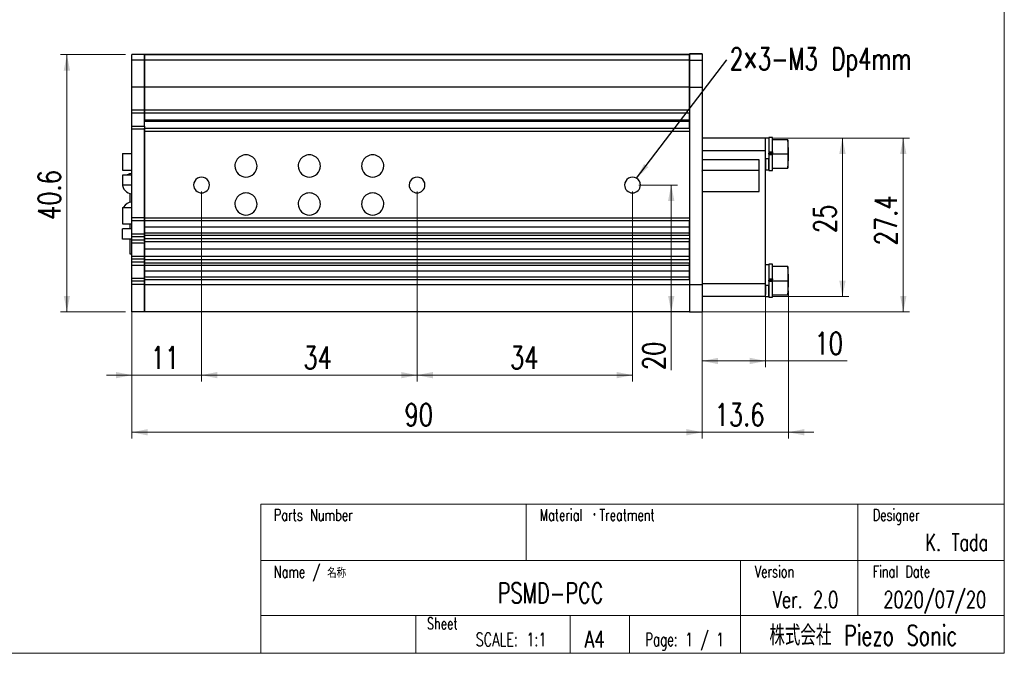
# Model space of a CAD drawing. Header units: millimetres. Extents: x 5 to 292, y 5 to 205.
# Tile 17 of 19: x 137 to 292, y 5 to 105. Entities that reach past the tile are written whole.
import ezdxf

# ---------------------------------------------------------------- set-up
doc = ezdxf.new("R2010")
doc.units = ezdxf.units.MM
doc.styles.add('SLDTEXTSTYLE0', font='TXT', dxfattribs={"width": 0.75, "bigfont": 'bigfont'})
doc.styles.add('SLDTEXTSTYLE1', font='TXT', dxfattribs={"width": 0.7, "bigfont": 'bigfont'})
doc.styles.add('SLDTEXTSTYLE2', font='TXT', dxfattribs={"width": 0.645455, "bigfont": 'bigfont'})
doc.styles.get("Standard").update_dxf_attribs({"font": 'txt', "bigfont": 'bigfont'})
doc.dimstyles.new('SLDDIMSTYLE0', dxfattribs={"dimtxt": 3.5, "dimasz": 2.5, "dimexe": 0, "dimexo": 0.0625, "dimgap": 0.875, "dimtad": 1, "dimdec": 0, "dimrnd": 1e-09, "dimzin": 12, "dimdsep": 46, "dimtxsty": 'SLDTEXTSTYLE0', "dimsah": 1, "dimcen": 0.09, "dimadec": 0, "dimazin": 3, "dimtfac": 1, "dimtdec": 0, "dimtofl": 0, "dimtmove": 0, "dimatfit": 3, "dimfxl": 1, "dimfrac": 2, "dimtolj": 1, "dimtzin": 12, "dimarcsym": 0})
doc.dimstyles.new('SLDDIMSTYLE1', dxfattribs={"dimtxt": 3.5, "dimasz": 2.5, "dimexe": 0, "dimexo": 0.0625, "dimgap": 0.875, "dimtad": 1, "dimdec": 1, "dimrnd": 1e-09, "dimzin": 12, "dimdsep": 46, "dimtxsty": 'SLDTEXTSTYLE0', "dimsah": 1, "dimcen": 0.09, "dimadec": 0, "dimazin": 3, "dimtfac": 1, "dimtdec": 1, "dimtofl": 0, "dimtmove": 0, "dimatfit": 3, "dimfxl": 1, "dimfrac": 2, "dimtolj": 1, "dimtzin": 12, "dimarcsym": 0})
doc.dimstyles.new('SLDDIMSTYLE2', dxfattribs={"dimtxt": 3.5, "dimasz": 2.5, "dimexe": 0, "dimexo": 0.0625, "dimgap": 0.875, "dimtad": 1, "dimdec": 1, "dimrnd": 1e-09, "dimzin": 12, "dimdsep": 46, "dimtxsty": 'SLDTEXTSTYLE0', "dimsah": 1, "dimcen": 0.09, "dimadec": 0, "dimazin": 3, "dimtfac": 1, "dimtdec": 1, "dimtmove": 0, "dimatfit": 0, "dimfxl": 1, "dimfrac": 2, "dimtolj": 1, "dimtzin": 12, "dimarcsym": 0})
doc.dimstyles.new('SLDDIMSTYLE3', dxfattribs={"dimtxt": 3.5, "dimasz": 2.5, "dimexe": 0, "dimexo": 0.0625, "dimgap": 0.875, "dimtad": 1, "dimdec": 0, "dimrnd": 1e-09, "dimzin": 12, "dimdsep": 46, "dimtxsty": 'SLDTEXTSTYLE0', "dimsah": 1, "dimcen": 0.09, "dimadec": 0, "dimazin": 3, "dimtfac": 1, "dimtdec": 0, "dimtmove": 0, "dimatfit": 0, "dimfxl": 1, "dimfrac": 2, "dimtolj": 1, "dimtzin": 12, "dimarcsym": 0})
doc.dimstyles.new('SLDDIMSTYLE4', dxfattribs={"dimtxt": 0.18, "dimasz": 2.5, "dimexe": 0, "dimexo": 0.0625, "dimgap": 0, "dimtad": 0, "dimtih": 1, "dimtoh": 1, "dimdec": 0, "dimrnd": 1e-09, "dimzin": 0, "dimdsep": 46, "dimtxsty": 'Standard', "dimsah": 1, "dimcen": 0.09, "dimadec": 0, "dimazin": 0, "dimtfac": 2.5, "dimtdec": 0, "dimtofl": 0, "dimtmove": 0, "dimatfit": 3, "dimfxl": 1, "dimfrac": 2, "dimtolj": 1, "dimtzin": 0, "dimarcsym": 0})

# ---------------------------------------------------------------- blocks, each defined once
blk = doc.blocks.new('SW_NOTE_0')
at = {"color": 0, "linetype": 'Continuous', "lineweight": 0, "attachment_point": 1, "style": 'SLDTEXTSTYLE1'}
for s, insert, char_height in [('Name /', (0, 2.39), 1.852), ('名称', (8.4, 2.1), 1.587)]:
    blk.add_mtext(s, dxfattribs=dict(at, insert=insert, char_height=char_height))
blk = doc.blocks.new('_D_3')
at = {"color": 7, "linetype": 'Continuous', "lineweight": 0}
for p, q in [((244.34, 62.21), (244.34, 50.14)), ((254.34, 62.31), (254.34, 50.14)), ((244.34, 51.14), (254.34, 51.14)), ((254.34, 51.14), (267.23, 51.14))]:
    blk.add_line(p, q, dxfattribs=at)
at = {"color": 7, "linetype": 'Continuous', "lineweight": 18}
for points in [[(244.34, 51.14), (246.84, 50.64), (246.84, 51.64)], [(254.34, 51.14), (251.84, 51.64), (251.84, 50.64)]]:
    blk.add_solid(points, dxfattribs=at)
at = {"color": 7, "linetype": 'Continuous', "lineweight": 18, "insert": (262.05, 55.66), "char_height": 3.5, "attachment_point": 1, "style": 'SLDTEXTSTYLE0'}
blk.add_mtext('10', dxfattribs=at)
blk = doc.blocks.new('_D_4')
at = {"color": 7, "linetype": 'Continuous', "lineweight": 0}
for p, q in [((154.34, 72.71), (154.34, 38.89)), ((244.34, 62.21), (244.34, 38.89)), ((154.34, 39.89), (244.34, 39.89))]:
    blk.add_line(p, q, dxfattribs=at)
at = {"color": 7, "linetype": 'Continuous', "lineweight": 18}
for points in [[(154.34, 39.89), (156.84, 39.39), (156.84, 40.39)], [(244.34, 39.89), (241.84, 40.39), (241.84, 39.39)]]:
    blk.add_solid(points, dxfattribs=at)
at = {"color": 7, "linetype": 'Continuous', "lineweight": 18, "insert": (197.36, 44.4), "char_height": 3.5, "attachment_point": 1, "style": 'SLDTEXTSTYLE0'}
blk.add_mtext('90', dxfattribs=at)
blk = doc.blocks.new('_D_5')
at = {"color": 7, "linetype": 'Continuous', "lineweight": 0}
for p, q in [((244.34, 62.21), (244.34, 38.89)), ((257.94, 62.22), (257.94, 38.89)), ((244.34, 39.89), (240.34, 39.89)), ((244.34, 39.89), (257.94, 39.89)), ((257.94, 39.89), (261.94, 39.89))]:
    blk.add_line(p, q, dxfattribs=at)
at = {"color": 7, "linetype": 'Continuous', "lineweight": 18}
for points in [[(244.34, 39.89), (241.84, 40.39), (241.84, 39.39)], [(257.94, 39.89), (260.44, 39.39), (260.44, 40.39)]]:
    blk.add_solid(points, dxfattribs=at)
at = {"color": 7, "linetype": 'Continuous', "lineweight": 18, "insert": (246.29, 44.4), "char_height": 3.5, "attachment_point": 1, "style": 'SLDTEXTSTYLE0'}
blk.add_mtext('13.6', dxfattribs=at)
blk = doc.blocks.new('_D_6')
at = {"color": 7, "linetype": 'Continuous', "lineweight": 0}
for p, q in [((255.34, 86.31), (277.06, 86.31)), ((276.06, 58.91), (276.06, 86.31)), ((243.34, 58.91), (277.06, 58.91))]:
    blk.add_line(p, q, dxfattribs=at)
at = {"color": 7, "linetype": 'Continuous', "lineweight": 18}
for points in [[(276.06, 86.31), (275.56, 83.81), (276.56, 83.81)], [(276.06, 58.91), (276.56, 61.41), (275.56, 61.41)]]:
    blk.add_solid(points, dxfattribs=at)
at = {"color": 7, "linetype": 'Continuous', "lineweight": 18, "insert": (271.55, 69.38), "char_height": 3.5, "attachment_point": 1, "rotation": 90, "style": 'SLDTEXTSTYLE0'}
blk.add_mtext('27.4', dxfattribs=at)
blk = doc.blocks.new('_D_7')
at = {"color": 7, "linetype": 'Continuous', "lineweight": 0}
for p, q in [((255.34, 86.31), (267.46, 86.31)), ((266.46, 61.31), (266.46, 86.31)), ((255.34, 61.31), (267.46, 61.31))]:
    blk.add_line(p, q, dxfattribs=at)
at = {"color": 7, "linetype": 'Continuous', "lineweight": 18}
for points in [[(266.46, 86.31), (265.96, 83.81), (266.96, 83.81)], [(266.46, 61.31), (266.96, 63.81), (265.96, 63.81)]]:
    blk.add_solid(points, dxfattribs=at)
at = {"color": 7, "linetype": 'Continuous', "lineweight": 18, "insert": (261.95, 71.32), "char_height": 3.5, "attachment_point": 1, "rotation": 90, "style": 'SLDTEXTSTYLE0'}
blk.add_mtext('25', dxfattribs=at)
blk = doc.blocks.new('_D_8')
at = {"color": 7, "linetype": 'Continuous', "lineweight": 0}
for p, q in [((153.34, 99.48), (143.09, 99.48)), ((144.09, 58.91), (144.09, 99.48)), ((153.34, 58.91), (143.09, 58.91))]:
    blk.add_line(p, q, dxfattribs=at)
at = {"color": 7, "linetype": 'Continuous', "lineweight": 18}
for points in [[(144.09, 99.48), (143.59, 96.98), (144.59, 96.98)], [(144.09, 58.91), (144.59, 61.41), (143.59, 61.41)]]:
    blk.add_solid(points, dxfattribs=at)
at = {"color": 7, "linetype": 'Continuous', "lineweight": 18, "insert": (139.58, 73.38), "char_height": 3.5, "attachment_point": 1, "rotation": 90, "style": 'SLDTEXTSTYLE0'}
blk.add_mtext('40.6', dxfattribs=at)
blk = doc.blocks.new('_D_9')
at = {"color": 7, "linetype": 'Continuous', "lineweight": 0}
for p, q in [((165.34, 77.91), (165.34, 47.9)), ((154.34, 72.71), (154.34, 47.9)), ((154.34, 48.9), (150.34, 48.9)), ((154.34, 48.9), (165.34, 48.9)), ((165.34, 48.9), (169.34, 48.9))]:
    blk.add_line(p, q, dxfattribs=at)
at = {"color": 7, "linetype": 'Continuous', "lineweight": 18}
for points in [[(154.34, 48.9), (151.84, 49.4), (151.84, 48.4)], [(165.34, 48.9), (167.84, 48.4), (167.84, 49.4)]]:
    blk.add_solid(points, dxfattribs=at)
at = {"color": 7, "linetype": 'Continuous', "lineweight": 18, "insert": (157.32, 53.41), "char_height": 3.5, "attachment_point": 1, "style": 'SLDTEXTSTYLE0'}
blk.add_mtext('11', dxfattribs=at)
blk = doc.blocks.new('_D_10')
at = {"color": 7, "linetype": 'Continuous', "lineweight": 0}
for p, q in [((165.34, 77.91), (165.34, 47.9)), ((199.34, 77.91), (199.34, 47.9)), ((165.34, 48.9), (199.34, 48.9))]:
    blk.add_line(p, q, dxfattribs=at)
at = {"color": 7, "linetype": 'Continuous', "lineweight": 18}
for points in [[(165.34, 48.9), (167.84, 48.4), (167.84, 49.4)], [(199.34, 48.9), (196.84, 49.4), (196.84, 48.4)]]:
    blk.add_solid(points, dxfattribs=at)
at = {"color": 7, "linetype": 'Continuous', "lineweight": 18, "insert": (181.41, 53.41), "char_height": 3.5, "attachment_point": 1, "style": 'SLDTEXTSTYLE0'}
blk.add_mtext('34', dxfattribs=at)
blk = doc.blocks.new('_D_11')
at = {"color": 7, "linetype": 'Continuous', "lineweight": 0}
for p, q in [((199.34, 77.91), (199.34, 47.9)), ((233.34, 77.91), (233.34, 47.9)), ((199.34, 48.9), (233.34, 48.9))]:
    blk.add_line(p, q, dxfattribs=at)
at = {"color": 7, "linetype": 'Continuous', "lineweight": 18}
for points in [[(199.34, 48.9), (201.84, 48.4), (201.84, 49.4)], [(233.34, 48.9), (230.84, 49.4), (230.84, 48.4)]]:
    blk.add_solid(points, dxfattribs=at)
at = {"color": 7, "linetype": 'Continuous', "lineweight": 18, "insert": (214, 53.41), "char_height": 3.5, "attachment_point": 1, "style": 'SLDTEXTSTYLE0'}
blk.add_mtext('34', dxfattribs=at)
blk = doc.blocks.new('_D_12')
at = {"color": 7, "linetype": 'Continuous', "lineweight": 0}
for p, q in [((234.34, 78.91), (240.45, 78.91)), ((239.45, 58.91), (239.45, 78.91)), ((239.45, 58.91), (239.45, 49.7))]:
    blk.add_line(p, q, dxfattribs=at)
at = {"color": 7, "linetype": 'Continuous', "lineweight": 18}
for points in [[(239.45, 78.91), (238.95, 76.41), (239.95, 76.41)], [(239.45, 58.91), (239.95, 61.41), (238.95, 61.41)]]:
    blk.add_solid(points, dxfattribs=at)
at = {"color": 7, "linetype": 'Continuous', "lineweight": 18, "insert": (234.94, 49.7), "char_height": 3.5, "attachment_point": 1, "rotation": 90, "style": 'SLDTEXTSTYLE0'}
blk.add_mtext('20', dxfattribs=at)
blk = doc.blocks.new('SW_NOTE_0_1')
at = {"color": 0, "linetype": 'Continuous', "lineweight": 0, "insert": (0.51, 1.89), "char_height": 3.5, "attachment_point": 1, "style": 'SLDTEXTSTYLE1'}
blk.add_mtext('2×3-M3 Dp4mm', dxfattribs=at)

msp = doc.modelspace()

# ---------------------------------------------------------------- linework, layer by layer
at = {"color": 7, "linetype": 'Continuous', "lineweight": 18}
for p, q in [((292, 77.25), (292, 205)), ((292, 5), (292, 77.25)), ((174.7, 28.53), (292, 28.52)), ((174.7, 5), (174.7, 28.53)), ((216.55, 19.67), (216.55, 28.53)), ((268.9, 19.67), (268.9, 28.53)), ((174.7, 19.66), (292, 19.67)), ((250.4, 10.98), (250.4, 19.67)), ((268.9, 10.99), (268.9, 19.67)), ((269.99, 10.99), (174.7, 10.97)), ((199.16, 5), (199.16, 10.98)), ((223.49, 5), (223.49, 10.98)), ((232.87, 5), (232.87, 10.98)), ((250.4, 5), (250.4, 10.98)), ((292, 10.99), (269.99, 10.99)), ((5, 5), (292, 5))]:
    msp.add_line(p, q, dxfattribs=at)
at = {"color": 7, "linetype": 'Continuous', "lineweight": 25}
for p, q in [((156.34, 99.49), (154.34, 99.49)), ((156.34, 99.48), (154.34, 99.48)), ((154.34, 98.61), (154.34, 99.48)), ((242.34, 99.49), (156.34, 99.49)), ((242.34, 99.49), (156.34, 99.49)), ((156.34, 99.48), (242.34, 99.48)), ((156.34, 98.61), (156.34, 99.48)), ((156.34, 99.48), (156.34, 99.48)), ((156.34, 99.48), (156.34, 98.61)), ((244.34, 99.61), (242.34, 99.61)), ((242.34, 99.6), (244.34, 99.6)), ((242.34, 99.6), (242.34, 98.6)), ((242.34, 99.59), (242.34, 99.6)), ((242.34, 98.61), (242.34, 99.48)), ((244.34, 99.6), (244.34, 98.6)), ((244.34, 99.59), (244.34, 99.6)), ((156.34, 98.61), (154.34, 98.61)), ((242.34, 98.61), (156.34, 98.61)), ((242.34, 98.6), (244.34, 98.6)), ((156.34, 94.36), (154.34, 94.36)), ((154.34, 90.71), (154.34, 94.36)), ((156.34, 90.71), (156.34, 94.36)), ((242.34, 94.36), (156.34, 94.36)), ((156.34, 94.36), (156.34, 90.71)), ((242.34, 90.71), (242.34, 94.36)), ((242.34, 94.36), (242.34, 63.21)), ((242.34, 94.36), (244.34, 94.36)), ((244.34, 94.36), (244.34, 63.21)), ((156.34, 90.71), (154.34, 90.71)), ((156.34, 90.23), (154.34, 90.23)), ((242.34, 90.71), (156.34, 90.71)), ((242.34, 90.23), (156.34, 90.23)), ((156.34, 89.21), (242.34, 89.21)), ((242.34, 88.91), (156.34, 88.91)), ((154.34, 88.19), (156.34, 88.19)), ((156.34, 87.71), (154.34, 87.71)), ((154.34, 73.71), (154.34, 87.71)), ((156.34, 87.89), (242.34, 87.89)), ((156.34, 87.71), (156.34, 73.71)), ((156.34, 87.41), (242.34, 87.41)), ((156.34, 73.68), (156.34, 87.41)), ((242.34, 87.41), (242.34, 73.68)), ((254.34, 86.31), (244.34, 86.31)), ((254.84, 86.31), (254.34, 86.31)), ((255.44, 86.41), (254.84, 86.41)), ((257.82, 86.06), (255.44, 86.06)), ((254.34, 84.31), (244.34, 84.31)), ((254.34, 63.31), (254.34, 84.31)), ((254.84, 84.12), (255.44, 84.12)), ((255.44, 83.96), (254.84, 83.96)), ((255.44, 83.81), (255.44, 84.22)), ((255.44, 84.12), (255.44, 83.96)), ((152.89, 83.87), (152.89, 81.27)), ((152.89, 83.87), (154.34, 83.87)), ((253.34, 82.89), (244.34, 82.89)), ((253.34, 77.89), (253.34, 82.89)), ((254.34, 83.11), (254.84, 83.11)), ((254.84, 83.76), (255.44, 83.76)), ((254.84, 83.71), (255.44, 83.71)), ((255.44, 83.81), (257.82, 83.81)), ((152.89, 81.27), (154.34, 81.27)), ((244.34, 81.11), (244.38, 81.31)), ((244.34, 81.24), (253.34, 81.24)), ((254.34, 81.31), (254.84, 81.31)), ((254.84, 81.21), (255.44, 81.21)), ((255.44, 81.56), (257.82, 81.56)), ((152.87, 79.42), (152.84, 79.12)), ((152.89, 80.47), (152.89, 78.87)), ((154.34, 80.47), (152.89, 80.47)), ((154.34, 78.87), (152.89, 78.87)), ((244.34, 77.89), (253.34, 77.89)), ((154.09, 76.15), (154.09, 77.59)), ((152.87, 74.92), (152.84, 74.62)), ((152.84, 74.62), (152.86, 74.37)), ((152.89, 75.37), (152.89, 72.77)), ((152.89, 75.37), (154.34, 75.37)), ((156.34, 73.71), (154.34, 73.71)), ((156.34, 73.23), (154.34, 73.23)), ((242.34, 73.68), (156.34, 73.68)), ((242.34, 73.24), (156.34, 73.24)), ((152.89, 72.77), (154.34, 72.77)), ((152.89, 70.37), (152.89, 71.97)), ((154.34, 71.97), (152.89, 71.97)), ((154.09, 71.97), (154.09, 72.77)), ((156.34, 72.31), (242.34, 72.31)), ((154.34, 70.37), (152.89, 70.37)), ((154.09, 67.97), (154.09, 70.37)), ((154.34, 71.19), (156.34, 71.19)), ((156.34, 70.71), (154.34, 70.71)), ((154.34, 70.21), (154.34, 70.71)), ((156.34, 70.21), (154.34, 70.21)), ((156.34, 71.38), (242.34, 71.38)), ((242.34, 70.94), (156.34, 70.94)), ((156.34, 70.44), (156.34, 70.94)), ((156.34, 70.71), (156.34, 70.21)), ((242.34, 70.44), (156.34, 70.44)), ((242.34, 69.92), (156.34, 69.92)), ((242.34, 70.94), (242.34, 70.44)), ((156.34, 69.73), (154.34, 69.73)), ((156.34, 68.81), (242.34, 68.81)), ((154.28, 67.97), (154.09, 67.97)), ((154.34, 67.69), (156.34, 67.69)), ((156.34, 67.21), (154.34, 67.21)), ((154.34, 66.71), (154.34, 67.21)), ((156.34, 67.68), (242.34, 67.68)), ((156.34, 67.21), (156.34, 66.71)), ((156.34, 66.65), (156.34, 67.15)), ((156.34, 67.15), (242.34, 67.15)), ((242.34, 67.15), (242.34, 66.65)), ((156.34, 66.71), (154.34, 66.71)), ((156.34, 66.23), (154.34, 66.23)), ((156.34, 66.65), (242.34, 66.65)), ((242.34, 66.22), (156.34, 66.22)), ((242.34, 65.31), (156.34, 65.31)), ((254.84, 66.31), (254.34, 66.31)), ((255.44, 66.41), (254.84, 66.41)), ((257.82, 66.06), (255.44, 66.06)), ((154.34, 64.19), (156.34, 64.19)), ((156.34, 63.71), (154.34, 63.71)), ((154.34, 63.21), (154.34, 63.71)), ((156.34, 64.43), (242.34, 64.43)), ((156.34, 64.02), (242.34, 64.02)), ((156.34, 63.21), (156.34, 64.02)), ((156.34, 63.71), (156.34, 63.21)), ((242.34, 64.02), (242.34, 63.21)), ((254.84, 64.12), (255.44, 64.12)), ((255.44, 63.96), (254.84, 63.96)), ((254.84, 63.71), (255.44, 63.71)), ((255.44, 63.81), (255.44, 64.22)), ((255.44, 64.12), (255.44, 63.96)), ((255.44, 63.81), (257.82, 63.81)), ((156.34, 63.21), (154.34, 63.21)), ((156.34, 63.21), (242.34, 63.21)), ((242.34, 63.21), (244.34, 63.21)), ((254.34, 63.31), (244.34, 63.31)), ((254.34, 63.11), (254.84, 63.11)), ((254.34, 61.31), (244.34, 61.31)), ((254.34, 61.31), (254.84, 61.31)), ((254.84, 61.21), (255.44, 61.21)), ((255.44, 61.56), (257.82, 61.56)), ((156.34, 58.91), (154.34, 58.91)), ((156.34, 58.91), (154.34, 58.91)), ((242.34, 58.91), (156.34, 58.91)), ((242.34, 58.91), (244.34, 58.91))]:
    msp.add_line(p, q, dxfattribs=at)
at = {"color": 8, "linetype": 'Continuous', "lineweight": 25}
for p, q in [((255.34, 83.81), (255.34, 83.96)), ((255.34, 83.81), (254.76, 83.81)), ((255.34, 63.81), (254.76, 63.81)), ((255.34, 63.81), (255.34, 63.96))]:
    msp.add_line(p, q, dxfattribs=at)
at = {"color": 7, "linetype": 'Continuous', "lineweight": 25}
for centre, start, end in [((154.44, 79.12), 93.6418, 121.0392), ((154.44, 79.12), 180, 266.2893), ((154.44, 74.62), 93.6418, 151.4193)]:
    msp.add_arc(centre, 1.6, start, end, dxfattribs=at)
for points, knots in [([(154.34, 94.36), (154.34, 94.61), (154.34, 95.12), (154.34, 95.86), (154.34, 96.55), (154.34, 97.17), (154.34, 97.7), (154.34, 98.13), (154.34, 98.45), (154.34, 98.55), (154.34, 98.61)], [0, 0, 0, 0, 0.125, 0.25, 0.375, 0.5, 0.625, 0.75, 0.875, 1, 1, 1, 1]), ([(156.34, 94.36), (156.34, 94.61), (156.34, 95.12), (156.34, 95.86), (156.34, 96.55), (156.34, 97.17), (156.34, 97.7), (156.34, 98.13), (156.34, 98.45), (156.34, 98.56), (156.34, 98.61)], [0, 0, 0, 0, 0.125, 0.25, 0.375, 0.5, 0.625, 0.75, 0.875, 1, 1, 1, 1]), ([(156.34, 98.61), (156.34, 98.55), (156.34, 98.45), (156.34, 98.13), (156.34, 97.7), (156.34, 97.17), (156.34, 96.55), (156.34, 95.86), (156.34, 95.12), (156.34, 94.61), (156.34, 94.36)], [0, 0, 0, 0, 0.125, 0.25, 0.375, 0.5, 0.625, 0.75, 0.875, 1, 1, 1, 1]), ([(242.34, 94.36), (242.34, 94.61), (242.34, 95.12), (242.34, 95.86), (242.34, 96.55), (242.34, 97.17), (242.34, 97.7), (242.34, 98.13), (242.34, 98.45), (242.34, 98.56), (242.34, 98.61)], [0, 0, 0, 0, 0.125, 0.25, 0.375, 0.5, 0.625, 0.75, 0.875, 1, 1, 1, 1]), ([(242.34, 98.6), (242.34, 98.54), (242.34, 98.43), (242.34, 98.11), (242.34, 97.68), (242.34, 97.14), (242.34, 96.52), (242.34, 95.84), (242.34, 95.11), (242.34, 94.61), (242.34, 94.36)], [0, 0, 0, 0, 0.125, 0.25, 0.375, 0.5, 0.625, 0.75, 0.875, 1, 1, 1, 1]), ([(244.34, 98.6), (244.34, 98.54), (244.34, 98.43), (244.34, 98.11), (244.34, 97.68), (244.34, 97.14), (244.34, 96.52), (244.34, 95.84), (244.34, 95.11), (244.34, 94.61), (244.34, 94.36)], [0, 0, 0, 0, 0.125, 0.25, 0.375, 0.5, 0.625, 0.75, 0.875, 1, 1, 1, 1]), ([(154.34, 90.23), (154.34, 90.3), (154.34, 90.45), (154.34, 90.62), (154.34, 90.71)], [0, 0, 0, 0, 0.5, 1, 1, 1, 1]), ([(154.34, 88.19), (154.34, 88.34), (154.34, 88.66), (154.34, 89.21), (154.34, 89.76), (154.34, 90.07), (154.34, 90.23)], [0, 0, 0, 0, 0.25, 0.5, 0.75, 1, 1, 1, 1]), ([(156.34, 90.23), (156.34, 90.3), (156.34, 90.45), (156.34, 90.62), (156.34, 90.71)], [0, 0, 0, 0, 0.500001, 1, 1, 1, 1]), ([(156.34, 90.71), (156.34, 90.62), (156.34, 90.45), (156.34, 90.3), (156.34, 90.23)], [0, 0, 0, 0, 0.5, 1, 1, 1, 1]), ([(156.34, 90.23), (156.34, 90.07), (156.34, 89.76), (156.34, 89.39), (156.34, 89.21)], [0, 0, 0, 0, 0.5, 1, 1, 1, 1]), ([(156.34, 88.19), (156.34, 88.34), (156.34, 88.66), (156.34, 89.21), (156.34, 89.76), (156.34, 90.07), (156.34, 90.23)], [0, 0, 0, 0, 0.25, 0.5, 0.75, 1, 1, 1, 1]), ([(242.34, 90.71), (242.34, 90.62), (242.34, 90.45), (242.34, 90.3), (242.34, 90.23)], [0, 0, 0, 0, 0.499999, 1, 1, 1, 1]), ([(242.34, 89.21), (242.34, 89.39), (242.34, 89.76), (242.34, 90.07), (242.34, 90.23)], [0, 0, 0, 0, 0.5, 1, 1, 1, 1]), ([(156.34, 88.11), (156.34, 88.19), (156.34, 88.44), (156.34, 88.72), (156.34, 88.91)], [0, 0, 0, 0, 0.352293, 1, 1, 1, 1]), ([(154.34, 87.71), (154.34, 87.79), (154.34, 87.97), (154.34, 88.11), (154.34, 88.19)], [0, 0, 0, 0, 0.499999, 1, 1, 1, 1]), ([(156.34, 88.19), (156.34, 88.11), (156.34, 87.97), (156.34, 87.79), (156.34, 87.71)], [0, 0, 0, 0, 0.500001, 1, 1, 1, 1]), ([(156.34, 87.41), (156.34, 87.44), (156.34, 87.49), (156.34, 87.58), (156.34, 87.68), (156.34, 87.78), (156.34, 87.85), (156.34, 87.89)], [0, 0, 0, 0, 0.16704, 0.333111, 0.50015, 0.750075, 1, 1, 1, 1]), ([(254.34, 84.31), (254.34, 84.57), (254.34, 85.09), (254.34, 85.76), (254.34, 86.22), (254.34, 86.28), (254.34, 86.31)], [0, 0, 0, 0, 0.25, 0.5, 0.75, 1, 1, 1, 1]), ([(254.34, 86.25), (254.34, 86.27), (254.34, 86.31), (254.34, 86.3), (254.34, 86.3)], [0, 0, 0, 0, 0.548052, 1, 1, 1, 1]), ([(254.34, 83.11), (254.34, 83.27), (254.34, 83.59), (254.34, 84.08), (254.34, 84.57), (254.34, 85.02), (254.34, 85.43), (254.34, 85.77), (254.34, 85.98), (254.34, 86.05), (254.34, 86.06)], [0, 0, 0, 0, 0.1390442, 0.2780883, 0.4171323, 0.5561764, 0.6952204, 0.8342645, 0.9733086, 1, 1, 1, 1]), ([(254.84, 86.4), (254.84, 86.4), (254.84, 86.4), (254.84, 86.3), (254.84, 86.11), (254.84, 85.84), (254.84, 85.48), (254.84, 85.07), (254.84, 84.61), (254.84, 84.29), (254.84, 84.12)], [0, 0, 0, 0, 0.075762, 0.207796, 0.33983, 0.471864, 0.603898, 0.735932, 0.867966, 1, 1, 1, 1]), ([(254.84, 86.3), (254.84, 86.3), (254.84, 86.31), (254.84, 86.22), (254.84, 86.04), (254.84, 85.77), (254.84, 85.43), (254.84, 85.02), (254.84, 84.57), (254.84, 84.08), (254.84, 83.59), (254.84, 83.27), (254.84, 83.11)], [0, 0, 0, 0, 0.046767, 0.152682, 0.258597, 0.364511, 0.470426, 0.576341, 0.682256, 0.78817, 0.894085, 1, 1, 1, 1]), ([(255.44, 84.12), (255.44, 84.29), (255.44, 84.61), (255.44, 85.07), (255.44, 85.48), (255.44, 85.84), (255.44, 86.11), (255.44, 86.3), (255.44, 86.4), (255.44, 86.4), (255.44, 86.4)], [0, 0, 0, 0, 0.132034, 0.264068, 0.396102, 0.528136, 0.66017, 0.792204, 0.924238, 1, 1, 1, 1]), ([(257.94, 83.81), (257.94, 84.01), (257.94, 84.48), (257.91, 85.07), (257.89, 85.51), (257.86, 85.81), (257.84, 86.02), (257.83, 86.04), (257.82, 86.06)], [0, 0, 0, 0, 0.175676, 0.402266, 0.536571, 0.683114, 0.839014, 1, 1, 1, 1]), ([(174.09, 81.91), (174.09, 82.53), (173.76, 83.11), (172.68, 83.74), (172.01, 83.74), (170.93, 83.11), (170.59, 82.53), (170.59, 81.91)], [0, 0, 0, 0, 0.3333333, 0.3333333, 0.6666667, 0.6666667, 1, 1, 1, 1]), ([(184.09, 81.91), (184.09, 82.53), (183.76, 83.11), (182.68, 83.74), (182.01, 83.74), (180.93, 83.11), (180.59, 82.53), (180.59, 81.91)], [0, 0, 0, 0, 0.3333333, 0.3333333, 0.6666667, 0.6666667, 1, 1, 1, 1]), ([(194.09, 81.91), (194.09, 82.53), (193.76, 83.11), (192.68, 83.74), (192.01, 83.74), (190.93, 83.11), (190.59, 82.53), (190.59, 81.91)], [0, 0, 0, 0, 0.3333333, 0.3333333, 0.6666667, 0.6666667, 1, 1, 1, 1]), ([(254.34, 83.11), (254.34, 82.96), (254.34, 82.65), (254.34, 82.23), (254.34, 81.88), (254.34, 81.6), (254.34, 81.41), (254.34, 81.31), (254.34, 81.32), (254.34, 81.32)], [0, 0, 0, 0, 0.152475, 0.30495, 0.457425, 0.609901, 0.762376, 0.914851, 1, 1, 1, 1]), ([(254.84, 83.71), (254.84, 83.55), (254.84, 83.22), (254.84, 82.74), (254.84, 82.31), (254.84, 81.93), (254.84, 81.62), (254.84, 81.38), (254.84, 81.25), (254.84, 81.19), (254.84, 81.21), (254.84, 81.21)], [0, 0, 0, 0, 0.12475, 0.249501, 0.374252, 0.499002, 0.623753, 0.748503, 0.873254, 0.998004, 1, 1, 1, 1]), ([(254.84, 81.32), (254.84, 81.32), (254.84, 81.31), (254.84, 81.41), (254.84, 81.6), (254.84, 81.88), (254.84, 82.23), (254.84, 82.65), (254.84, 82.96), (254.84, 83.11)], [0, 0, 0, 0, 0.085149, 0.237624, 0.390099, 0.542575, 0.69505, 0.847525, 1, 1, 1, 1]), ([(255.44, 83.81), (255.44, 83.81), (255.44, 83.81), (255.43, 83.81), (255.42, 83.81), (255.4, 83.81), (255.38, 83.81), (255.36, 83.81), (255.34, 83.81)], [0, 0, 0, 0, 0.239459, 0.368367, 0.499999, 0.631635, 0.760539, 1, 1, 1, 1]), ([(255.44, 81.56), (255.44, 81.59), (255.44, 81.66), (255.44, 82.18), (255.44, 82.92), (255.44, 83.51), (255.44, 83.81)], [0, 0, 0, 0, 0.25, 0.5, 0.75, 1, 1, 1, 1]), ([(255.44, 81.21), (255.44, 81.21), (255.44, 81.19), (255.44, 81.25), (255.44, 81.38), (255.44, 81.62), (255.44, 81.93), (255.44, 82.31), (255.44, 82.74), (255.44, 83.22), (255.44, 83.55), (255.44, 83.71)], [0, 0, 0, 0, 0.001996, 0.126746, 0.251497, 0.376247, 0.500998, 0.625748, 0.750499, 0.87525, 1, 1, 1, 1]), ([(257.82, 81.56), (257.83, 81.57), (257.84, 81.6), (257.86, 81.81), (257.89, 82.1), (257.91, 82.55), (257.94, 83.14), (257.94, 83.6), (257.94, 83.81)], [0, 0, 0, 0, 0.160986, 0.316886, 0.46343, 0.597734, 0.824324, 1, 1, 1, 1]), ([(257.94, 83.81), (257.94, 83.81), (257.94, 83.81), (257.92, 83.81), (257.91, 83.81), (257.89, 83.81), (257.86, 83.81), (257.84, 83.81), (257.82, 83.81)], [0, 0, 0, 0, 0.239456, 0.368363, 0.499997, 0.631632, 0.760549, 1, 1, 1, 1]), ([(170.59, 81.91), (170.59, 81.44), (170.78, 81), (171.44, 80.34), (171.88, 80.16), (172.81, 80.16), (173.25, 80.34), (173.91, 81), (174.09, 81.44), (174.09, 81.91)], [0, 0, 0, 0, 0.25, 0.25, 0.5, 0.5, 0.75, 0.75, 1, 1, 1, 1]), ([(180.59, 81.91), (180.59, 81.44), (180.78, 81), (181.44, 80.34), (181.88, 80.16), (182.81, 80.16), (183.25, 80.34), (183.91, 81), (184.09, 81.44), (184.09, 81.91)], [0, 0, 0, 0, 0.25, 0.25, 0.5, 0.5, 0.75, 0.75, 1, 1, 1, 1]), ([(190.59, 81.91), (190.59, 81.44), (190.78, 81), (191.44, 80.34), (191.88, 80.16), (192.81, 80.16), (193.25, 80.34), (193.91, 81), (194.09, 81.44), (194.09, 81.91)], [0, 0, 0, 0, 0.25, 0.25, 0.5, 0.5, 0.75, 0.75, 1, 1, 1, 1]), ([(166.59, 78.91), (166.59, 79.35), (166.36, 79.77), (165.58, 80.21), (165.11, 80.21), (164.33, 79.77), (164.09, 79.35), (164.09, 78.91)], [0, 0, 0, 0, 0.3333333, 0.3333333, 0.6666667, 0.6666667, 1, 1, 1, 1]), ([(200.59, 78.91), (200.59, 79.35), (200.36, 79.77), (199.58, 80.21), (199.11, 80.21), (198.33, 79.77), (198.09, 79.35), (198.09, 78.91)], [0, 0, 0, 0, 0.3333333, 0.3333333, 0.6666667, 0.6666667, 1, 1, 1, 1]), ([(234.59, 78.91), (234.59, 79.35), (234.36, 79.77), (233.58, 80.21), (233.11, 80.21), (232.33, 79.77), (232.09, 79.35), (232.09, 78.91)], [0, 0, 0, 0, 0.3333333, 0.3333333, 0.6666667, 0.6666667, 1, 1, 1, 1]), ([(164.09, 78.91), (164.09, 78.58), (164.23, 78.26), (164.69, 77.79), (165.01, 77.66), (165.68, 77.66), (165.99, 77.79), (166.46, 78.26), (166.59, 78.58), (166.59, 78.91)], [0, 0, 0, 0, 0.25, 0.25, 0.5, 0.5, 0.75, 0.75, 1, 1, 1, 1]), ([(174.09, 75.91), (174.09, 76.53), (173.76, 77.11), (172.68, 77.74), (172.01, 77.74), (170.93, 77.11), (170.59, 76.53), (170.59, 75.91)], [0, 0, 0, 0, 0.3333333, 0.3333333, 0.6666667, 0.6666667, 1, 1, 1, 1]), ([(184.09, 75.91), (184.09, 76.53), (183.76, 77.11), (182.68, 77.74), (182.01, 77.74), (180.93, 77.11), (180.59, 76.53), (180.59, 75.91)], [0, 0, 0, 0, 0.3333333, 0.3333333, 0.6666667, 0.6666667, 1, 1, 1, 1]), ([(194.09, 75.91), (194.09, 76.53), (193.76, 77.11), (192.68, 77.74), (192.01, 77.74), (190.93, 77.11), (190.59, 76.53), (190.59, 75.91)], [0, 0, 0, 0, 0.3333333, 0.3333333, 0.6666667, 0.6666667, 1, 1, 1, 1]), ([(198.09, 78.91), (198.09, 78.58), (198.23, 78.26), (198.69, 77.79), (199.01, 77.66), (199.68, 77.66), (199.99, 77.79), (200.46, 78.26), (200.59, 78.58), (200.59, 78.91)], [0, 0, 0, 0, 0.25, 0.25, 0.5, 0.5, 0.75, 0.75, 1, 1, 1, 1]), ([(232.09, 78.91), (232.09, 78.58), (232.23, 78.26), (232.69, 77.79), (233.01, 77.66), (233.68, 77.66), (233.99, 77.79), (234.46, 78.26), (234.59, 78.58), (234.59, 78.91)], [0, 0, 0, 0, 0.25, 0.25, 0.5, 0.5, 0.75, 0.75, 1, 1, 1, 1]), ([(170.59, 75.91), (170.59, 75.44), (170.78, 75), (171.44, 74.34), (171.88, 74.16), (172.81, 74.16), (173.25, 74.34), (173.91, 75), (174.09, 75.44), (174.09, 75.91)], [0, 0, 0, 0, 0.25, 0.25, 0.5, 0.5, 0.75, 0.75, 1, 1, 1, 1]), ([(180.59, 75.91), (180.59, 75.44), (180.78, 75), (181.44, 74.34), (181.88, 74.16), (182.81, 74.16), (183.25, 74.34), (183.91, 75), (184.09, 75.44), (184.09, 75.91)], [0, 0, 0, 0, 0.25, 0.25, 0.5, 0.5, 0.75, 0.75, 1, 1, 1, 1]), ([(190.59, 75.91), (190.59, 75.44), (190.78, 75), (191.44, 74.34), (191.88, 74.16), (192.81, 74.16), (193.25, 74.34), (193.91, 75), (194.09, 75.44), (194.09, 75.91)], [0, 0, 0, 0, 0.25, 0.25, 0.5, 0.5, 0.75, 0.75, 1, 1, 1, 1]), ([(154.34, 73.23), (154.34, 73.3), (154.34, 73.45), (154.34, 73.62), (154.34, 73.71)], [0, 0, 0, 0, 0.500001, 1, 1, 1, 1]), ([(154.34, 71.19), (154.34, 71.34), (154.34, 71.66), (154.34, 72.21), (154.34, 72.76), (154.34, 73.07), (154.34, 73.23)], [0, 0, 0, 0, 0.25, 0.5, 0.75, 1, 1, 1, 1]), ([(156.34, 73.71), (156.34, 73.62), (156.34, 73.45), (156.34, 73.3), (156.34, 73.23)], [0, 0, 0, 0, 0.499999, 1, 1, 1, 1]), ([(156.34, 73.24), (156.34, 73.26), (156.34, 73.3), (156.34, 73.37), (156.34, 73.46), (156.34, 73.56), (156.34, 73.64), (156.34, 73.68)], [0, 0, 0, 0, 0.166968, 0.333154, 0.500121, 0.750061, 1, 1, 1, 1]), ([(156.34, 71.19), (156.34, 71.34), (156.34, 71.66), (156.34, 72.21), (156.34, 72.76), (156.34, 73.07), (156.34, 73.23)], [0, 0, 0, 0, 0.25, 0.5, 0.75, 1, 1, 1, 1]), ([(154.34, 70.71), (154.34, 70.79), (154.34, 70.97), (154.34, 71.11), (154.34, 71.19)], [0, 0, 0, 0, 0.499999, 1, 1, 1, 1]), ([(154.34, 69.73), (154.34, 69.8), (154.34, 69.95), (154.34, 70.12), (154.34, 70.21)], [0, 0, 0, 0, 0.500001, 1, 1, 1, 1]), ([(156.34, 70.94), (156.34, 70.97), (156.34, 71.02), (156.34, 71.09), (156.34, 71.18), (156.34, 71.28), (156.34, 71.35), (156.34, 71.38)], [0, 0, 0, 0, 0.166968, 0.333154, 0.500121, 0.750061, 1, 1, 1, 1]), ([(156.34, 71.19), (156.34, 71.11), (156.34, 70.97), (156.34, 70.79), (156.34, 70.71)], [0, 0, 0, 0, 0.500001, 1, 1, 1, 1]), ([(156.34, 69.92), (156.34, 69.94), (156.34, 69.97), (156.34, 70.03), (156.34, 70.1), (156.34, 70.18), (156.34, 70.3), (156.34, 70.39), (156.34, 70.44)], [0, 0, 0, 0, 0.125563, 0.250124, 0.374686, 0.500249, 0.750124, 1, 1, 1, 1]), ([(156.34, 70.21), (156.34, 70.12), (156.34, 69.95), (156.34, 69.8), (156.34, 69.73)], [0, 0, 0, 0, 0.499999, 1, 1, 1, 1]), ([(242.34, 70.94), (242.34, 70.97), (242.34, 71.02), (242.34, 71.09), (242.34, 71.18), (242.34, 71.28), (242.34, 71.35), (242.34, 71.38)], [0, 0, 0, 0, 0.166968, 0.333154, 0.500121, 0.750061, 1, 1, 1, 1]), ([(242.34, 69.92), (242.34, 69.94), (242.34, 69.97), (242.34, 70.03), (242.34, 70.1), (242.34, 70.18), (242.34, 70.3), (242.34, 70.39), (242.34, 70.44)], [0, 0, 0, 0, 0.125563, 0.250124, 0.374686, 0.500249, 0.750124, 1, 1, 1, 1]), ([(154.34, 67.69), (154.34, 67.84), (154.34, 68.16), (154.34, 68.71), (154.34, 69.26), (154.34, 69.57), (154.34, 69.73)], [0, 0, 0, 0, 0.25, 0.5, 0.75, 1, 1, 1, 1]), ([(156.34, 67.69), (156.34, 67.84), (156.34, 68.16), (156.34, 68.71), (156.34, 69.26), (156.34, 69.57), (156.34, 69.73)], [0, 0, 0, 0, 0.25, 0.5, 0.75, 1, 1, 1, 1]), ([(154.34, 67.21), (154.34, 67.29), (154.34, 67.47), (154.34, 67.61), (154.34, 67.69)], [0, 0, 0, 0, 0.499999, 1, 1, 1, 1]), ([(156.34, 67.69), (156.34, 67.61), (156.34, 67.47), (156.34, 67.29), (156.34, 67.21)], [0, 0, 0, 0, 0.500001, 1, 1, 1, 1]), ([(156.34, 67.15), (156.34, 67.18), (156.34, 67.23), (156.34, 67.3), (156.34, 67.37), (156.34, 67.46), (156.34, 67.57), (156.34, 67.65), (156.34, 67.68)], [0, 0, 0, 0, 0.12558, 0.250128, 0.374676, 0.500256, 0.750128, 1, 1, 1, 1]), ([(242.34, 67.15), (242.34, 67.18), (242.34, 67.23), (242.34, 67.3), (242.34, 67.37), (242.34, 67.46), (242.34, 67.57), (242.34, 67.65), (242.34, 67.68)], [0, 0, 0, 0, 0.12558, 0.250128, 0.374676, 0.500256, 0.750128, 1, 1, 1, 1]), ([(154.34, 66.23), (154.34, 66.3), (154.34, 66.45), (154.34, 66.62), (154.34, 66.71)], [0, 0, 0, 0, 0.500001, 1, 1, 1, 1]), ([(154.34, 64.19), (154.34, 64.34), (154.34, 64.66), (154.34, 65.21), (154.34, 65.76), (154.34, 66.07), (154.34, 66.23)], [0, 0, 0, 0, 0.25, 0.5, 0.75, 1, 1, 1, 1]), ([(156.34, 66.71), (156.34, 66.62), (156.34, 66.45), (156.34, 66.3), (156.34, 66.23)], [0, 0, 0, 0, 0.499999, 1, 1, 1, 1]), ([(156.34, 66.22), (156.34, 66.25), (156.34, 66.29), (156.34, 66.36), (156.34, 66.44), (156.34, 66.54), (156.34, 66.62), (156.34, 66.65)], [0, 0, 0, 0, 0.1669574, 0.3331599, 0.5001173, 0.7500587, 1, 1, 1, 1]), ([(156.34, 64.34), (156.34, 64.45), (156.34, 64.71), (156.34, 65.21), (156.34, 65.76), (156.34, 66.07), (156.34, 66.23)], [0, 0, 0, 0, 0.186888, 0.457926, 0.728963, 1, 1, 1, 1]), ([(242.34, 66.22), (242.34, 66.25), (242.34, 66.29), (242.34, 66.36), (242.34, 66.44), (242.34, 66.54), (242.34, 66.62), (242.34, 66.65)], [0, 0, 0, 0, 0.1669574, 0.3331599, 0.5001173, 0.7500587, 1, 1, 1, 1]), ([(254.34, 63.11), (254.34, 63.27), (254.34, 63.59), (254.34, 64.08), (254.34, 64.57), (254.34, 65.02), (254.34, 65.43), (254.34, 65.77), (254.34, 66.04), (254.34, 66.22), (254.34, 66.31), (254.34, 66.3), (254.34, 66.3)], [0, 0, 0, 0, 0.105915, 0.21183, 0.317744, 0.423659, 0.529574, 0.635489, 0.741403, 0.847318, 0.953233, 1, 1, 1, 1]), ([(254.84, 66.4), (254.84, 66.4), (254.84, 66.4), (254.84, 66.3), (254.84, 66.11), (254.84, 65.84), (254.84, 65.48), (254.84, 65.07), (254.84, 64.61), (254.84, 64.29), (254.84, 64.12)], [0, 0, 0, 0, 0.0757625, 0.2077964, 0.3398303, 0.4718643, 0.6038982, 0.7359322, 0.867966, 1, 1, 1, 1]), ([(254.84, 66.3), (254.84, 66.3), (254.84, 66.31), (254.84, 66.22), (254.84, 66.04), (254.84, 65.77), (254.84, 65.43), (254.84, 65.02), (254.84, 64.57), (254.84, 64.08), (254.84, 63.59), (254.84, 63.27), (254.84, 63.11)], [0, 0, 0, 0, 0.046767, 0.152682, 0.258597, 0.364511, 0.470426, 0.576341, 0.682256, 0.78817, 0.894085, 1, 1, 1, 1]), ([(255.44, 64.12), (255.44, 64.29), (255.44, 64.61), (255.44, 65.07), (255.44, 65.48), (255.44, 65.84), (255.44, 66.11), (255.44, 66.3), (255.44, 66.4), (255.44, 66.4), (255.44, 66.4)], [0, 0, 0, 0, 0.132034, 0.2640678, 0.3961018, 0.5281357, 0.6601697, 0.7922036, 0.9242375, 1, 1, 1, 1]), ([(257.94, 63.81), (257.94, 64.01), (257.94, 64.48), (257.91, 65.07), (257.89, 65.51), (257.86, 65.81), (257.84, 66.02), (257.83, 66.04), (257.82, 66.06)], [0, 0, 0, 0, 0.175676, 0.402265, 0.53657, 0.683114, 0.839014, 1, 1, 1, 1]), ([(154.34, 63.71), (154.34, 63.79), (154.34, 63.97), (154.34, 64.11), (154.34, 64.19)], [0, 0, 0, 0, 0.499998, 1, 1, 1, 1]), ([(156.34, 64.02), (156.34, 64.04), (156.34, 64.09), (156.34, 64.16), (156.34, 64.25), (156.34, 64.34), (156.34, 64.4), (156.34, 64.43)], [0, 0, 0, 0, 0.16693, 0.333176, 0.500106, 0.750053, 1, 1, 1, 1]), ([(156.34, 64.19), (156.34, 64.11), (156.34, 63.97), (156.34, 63.79), (156.34, 63.71)], [0, 0, 0, 0, 0.500002, 1, 1, 1, 1]), ([(242.34, 64.02), (242.34, 64.04), (242.34, 64.09), (242.34, 64.16), (242.34, 64.25), (242.34, 64.34), (242.34, 64.4), (242.34, 64.43)], [0, 0, 0, 0, 0.16693, 0.333176, 0.500106, 0.750053, 1, 1, 1, 1]), ([(254.84, 63.71), (254.84, 63.55), (254.84, 63.22), (254.84, 62.74), (254.84, 62.31), (254.84, 61.93), (254.84, 61.62), (254.84, 61.38), (254.84, 61.25), (254.84, 61.19), (254.84, 61.21), (254.84, 61.21)], [0, 0, 0, 0, 0.12475, 0.249501, 0.374252, 0.499002, 0.623753, 0.748503, 0.873254, 0.998004, 1, 1, 1, 1]), ([(255.44, 63.81), (255.44, 63.81), (255.44, 63.81), (255.43, 63.81), (255.42, 63.81), (255.4, 63.81), (255.38, 63.81), (255.36, 63.81), (255.34, 63.81)], [0, 0, 0, 0, 0.239459, 0.368367, 0.499999, 0.631635, 0.760539, 1, 1, 1, 1]), ([(255.44, 61.56), (255.44, 61.59), (255.44, 61.66), (255.44, 62.18), (255.44, 62.92), (255.44, 63.51), (255.44, 63.81)], [0, 0, 0, 0, 0.25, 0.5, 0.75, 1, 1, 1, 1]), ([(255.44, 61.21), (255.44, 61.21), (255.44, 61.19), (255.44, 61.25), (255.44, 61.38), (255.44, 61.62), (255.44, 61.93), (255.44, 62.31), (255.44, 62.74), (255.44, 63.22), (255.44, 63.55), (255.44, 63.71)], [0, 0, 0, 0, 0.001996, 0.126746, 0.251497, 0.376247, 0.500998, 0.625748, 0.750499, 0.87525, 1, 1, 1, 1]), ([(257.82, 61.56), (257.83, 61.57), (257.84, 61.6), (257.86, 61.81), (257.89, 62.1), (257.91, 62.55), (257.94, 63.14), (257.94, 63.6), (257.94, 63.81)], [0, 0, 0, 0, 0.160986, 0.316886, 0.463429, 0.597735, 0.824324, 1, 1, 1, 1]), ([(257.94, 63.81), (257.94, 63.81), (257.94, 63.81), (257.92, 63.81), (257.91, 63.81), (257.89, 63.81), (257.86, 63.81), (257.84, 63.81), (257.82, 63.81)], [0, 0, 0, 0, 0.239456, 0.368363, 0.499997, 0.631632, 0.760549, 1, 1, 1, 1]), ([(154.34, 58.91), (154.34, 58.92), (154.34, 58.96), (154.34, 59.21), (154.34, 59.61), (154.34, 60.15), (154.34, 60.8), (154.34, 61.55), (154.34, 62.36), (154.34, 62.93), (154.34, 63.21)], [0, 0, 0, 0, 0.125, 0.25, 0.375, 0.5, 0.625, 0.75, 0.875, 1, 1, 1, 1]), ([(156.34, 63.21), (156.34, 62.93), (156.34, 62.36), (156.34, 61.55), (156.34, 60.8), (156.34, 60.15), (156.34, 59.61), (156.34, 59.21), (156.34, 58.96), (156.34, 58.92), (156.34, 58.91)], [0, 0, 0, 0, 0.125, 0.25, 0.375, 0.5, 0.625, 0.75, 0.875, 1, 1, 1, 1]), ([(156.34, 58.91), (156.34, 58.91), (156.34, 58.91), (156.34, 58.93), (156.34, 58.95), (156.34, 59), (156.34, 59.09), (156.34, 59.23), (156.34, 59.41), (156.34, 59.7), (156.34, 60.15), (156.34, 60.69), (156.34, 61.18), (156.34, 61.56), (156.34, 61.96), (156.34, 62.37), (156.34, 62.79), (156.34, 63.07), (156.34, 63.21)], [0, 0, 0, 0, 0.031306, 0.062535, 0.093765, 0.125071, 0.187587, 0.250104, 0.312621, 0.375137, 0.500019, 0.624901, 0.687417, 0.749934, 0.81245, 0.874967, 0.937483, 1, 1, 1, 1]), ([(242.34, 63.21), (242.34, 62.93), (242.34, 62.36), (242.34, 61.55), (242.34, 60.8), (242.34, 60.15), (242.34, 59.61), (242.34, 59.21), (242.34, 58.96), (242.34, 58.92), (242.34, 58.91)], [0, 0, 0, 0, 0.125, 0.25, 0.375, 0.5, 0.625, 0.75, 0.875, 1, 1, 1, 1]), ([(242.34, 63.21), (242.34, 62.07), (242.34, 60.97), (242.34, 59.36), (242.34, 58.91), (242.34, 58.91)], [0, 0, 0, 0, 0.5, 0.5, 1, 1, 1, 1]), ([(244.34, 63.21), (244.34, 62.93), (244.34, 62.36), (244.34, 61.55), (244.34, 60.8), (244.34, 60.15), (244.34, 59.61), (244.34, 59.21), (244.34, 58.96), (244.34, 58.92), (244.34, 58.91)], [0, 0, 0, 0, 0.125, 0.25, 0.375, 0.5, 0.625, 0.75, 0.875, 1, 1, 1, 1]), ([(254.34, 61.31), (254.34, 61.34), (254.34, 61.4), (254.34, 61.86), (254.34, 62.52), (254.34, 63.05), (254.34, 63.31)], [0, 0, 0, 0, 0.25, 0.5, 0.75, 1, 1, 1, 1]), ([(254.34, 63.11), (254.34, 62.96), (254.34, 62.65), (254.34, 62.24), (254.34, 61.88), (254.34, 61.7), (254.34, 61.62)], [0, 0, 0, 0, 0.25, 0.5, 0.75, 1, 1, 1, 1]), ([(254.84, 61.32), (254.84, 61.32), (254.84, 61.31), (254.84, 61.41), (254.84, 61.6), (254.84, 61.88), (254.84, 62.23), (254.84, 62.65), (254.84, 62.96), (254.84, 63.11)], [0, 0, 0, 0, 0.0851489, 0.2376242, 0.3900992, 0.5425745, 0.6950498, 0.8475249, 1, 1, 1, 1])]:
    msp.add_open_spline(points, degree=3, knots=knots, dxfattribs=at)
for points in [[(242.34, 87.89), (242.34, 88.18), (242.34, 88.54), (242.34, 88.91)], [(242.34, 87.89), (242.34, 87.75), (242.34, 87.58), (242.34, 87.41)], [(156.34, 73.24), (156.34, 72.96), (156.34, 72.64), (156.34, 72.31)], [(242.34, 73.68), (242.34, 73.52), (242.34, 73.37), (242.34, 73.24)], [(242.34, 72.31), (242.34, 72.64), (242.34, 72.96), (242.34, 73.24)], [(156.34, 72.31), (156.34, 71.98), (156.34, 71.66), (156.34, 71.38)], [(242.34, 71.38), (242.34, 71.66), (242.34, 71.98), (242.34, 72.31)], [(156.34, 69.92), (156.34, 69.61), (156.34, 69.22), (156.34, 68.81)], [(242.34, 68.81), (242.34, 69.22), (242.34, 69.61), (242.34, 69.92)], [(156.34, 68.81), (156.34, 68.39), (156.34, 67.99), (156.34, 67.68)], [(242.34, 67.68), (242.34, 67.99), (242.34, 68.39), (242.34, 68.81)], [(156.34, 66.22), (156.34, 65.95), (156.34, 65.63), (156.34, 65.31)], [(156.34, 65.31), (156.34, 65), (156.34, 64.7), (156.34, 64.43)], [(242.34, 65.31), (242.34, 65.63), (242.34, 65.95), (242.34, 66.22)], [(242.34, 64.43), (242.34, 64.7), (242.34, 65), (242.34, 65.31)]]:
    msp.add_open_spline(points, degree=3, dxfattribs=at)
at = {"color": 8, "linetype": 'Continuous', "lineweight": 25}
for points, knots in [([(257.82, 86.06), (257.82, 86.04), (257.82, 86.02), (257.82, 85.82), (257.82, 85.53), (257.82, 85.09), (257.82, 84.5), (257.82, 84.02), (257.82, 83.81)], [0, 0, 0, 0, 0.158429, 0.312128, 0.45716, 0.590873, 0.819363, 1, 1, 1, 1]), ([(257.82, 83.81), (257.82, 83.6), (257.82, 83.11), (257.82, 82.53), (257.82, 82.09), (257.82, 81.8), (257.82, 81.6), (257.82, 81.57), (257.82, 81.56)], [0, 0, 0, 0, 0.1806368, 0.4091263, 0.5428398, 0.6878723, 0.8415711, 1, 1, 1, 1]), ([(257.82, 66.06), (257.82, 66.04), (257.82, 66.02), (257.82, 65.82), (257.82, 65.53), (257.82, 65.09), (257.82, 64.5), (257.82, 64.02), (257.82, 63.81)], [0, 0, 0, 0, 0.1584289, 0.3121277, 0.4571602, 0.5908737, 0.8193632, 1, 1, 1, 1]), ([(257.82, 63.81), (257.82, 63.6), (257.82, 63.11), (257.82, 62.53), (257.82, 62.09), (257.82, 61.8), (257.82, 61.6), (257.82, 61.57), (257.82, 61.56)], [0, 0, 0, 0, 0.180637, 0.409126, 0.54284, 0.687872, 0.841571, 1, 1, 1, 1])]:
    msp.add_open_spline(points, degree=3, knots=knots, dxfattribs=at)

# ---------------------------------------------------------------- block references
at = {"color": 7, "linetype": 'Continuous', "lineweight": 0}
for name, p in [('SW_NOTE_0_1', (248.2, 98.69)), ('SW_NOTE_0', (176.75, 16.4))]:
    msp.add_blockref(name, p, dxfattribs=at)

# ---------------------------------------------------------------- texts
for s, insert, char_height, attachment_point, style in [('Parts Number', (176.75, 27.76), 1.8521, 1, 'SLDTEXTSTYLE1'), ('Material ・Treatment', (218.68, 27.76), 1.8521, 1, 'SLDTEXTSTYLE1'), ('Designer', (271.24, 27.76), 1.852, 1, 'SLDTEXTSTYLE1'), ('K. Tada', (284.51, 23.84), 2.646, 2, 'SLDTEXTSTYLE1'), ('Version', (252.63, 18.83), 1.852, 1, 'SLDTEXTSTYLE1'), ('Final Date', (271.24, 18.83), 1.852, 1, 'SLDTEXTSTYLE1'), ('PSMD-PCC', (220.41, 16.11), 3.175, 2, 'SLDTEXTSTYLE1'), ('Ver. 2.0', (260.64, 14.8), 2.646, 2, 'SLDTEXTSTYLE1'), ('2020/07/20', (281.03, 14.8), 2.646, 2, 'SLDTEXTSTYLE1'), ('Sheet', (200.91, 10.64), 1.852, 1, 'SLDTEXTSTYLE1'), ('株式会社 Piezo Sonic', (269.76, 9.41), 3.175, 2, 'SLDTEXTSTYLE1'), ('SCALE: 1:1', (208.59, 8.24), 2.117, 1, 'SLDTEXTSTYLE1'), ('A4', (225.77, 8.54), 2.646, 1, 'SLDTEXTSTYLE0'), ('Page: 1 / 1', (235.35, 8.24), 2.1167, 1, 'SLDTEXTSTYLE2')]:
    msp.add_mtext(s, dxfattribs=dict(at, insert=insert, char_height=char_height, attachment_point=attachment_point, style=style))

# ---------------------------------------------------------------- dimensions: what is measured, and where the dimension line sits
at = {"color": 7, "linetype": 'Continuous', "lineweight": 18}
for base, p1, p2, dimstyle, picture, middle in [((144.09, 99.48), (154.34, 58.91), (154.34, 99.48), 'SLDDIMSTYLE1', '_D_8', (144.09, 77.9)), ((276.06, 86.31), (242.34, 58.91), (254.34, 86.31), 'SLDDIMSTYLE1', '_D_6', (276.06, 73.91)), ((266.46, 86.31), (254.34, 61.31), (254.34, 86.31), 'SLDDIMSTYLE0', '_D_7', (266.46, 73.91)), ((239.45, 78.91), (242.34, 58.91), (233.34, 78.91), 'SLDDIMSTYLE0', '_D_12', (239.45, 52.29))]:
    dim = msp.add_linear_dim(base=base, p1=p1, p2=p2, angle=90, dimstyle=dimstyle, dxfattribs=at)
    dim.commit()
    dim.dimension.update_dxf_attribs({"geometry": picture, "text_midpoint": middle, "dimtype": 160})
for base, p1, p2, dimstyle, picture, middle in [((165.34, 48.9), (154.34, 73.71), (165.34, 78.91), 'SLDDIMSTYLE3', '_D_9', (159.91, 48.9)), ((199.34, 48.9), (165.34, 78.91), (199.34, 78.91), 'SLDDIMSTYLE0', '_D_10', (184, 48.9)), ((233.34, 48.9), (199.34, 78.91), (233.34, 78.91), 'SLDDIMSTYLE0', '_D_11', (216.58, 48.9)), ((244.34, 39.89), (154.34, 73.71), (244.34, 63.21), 'SLDDIMSTYLE0', '_D_4', (199.95, 39.89)), ((257.94, 39.89), (244.34, 63.21), (257.94, 63.22), 'SLDDIMSTYLE2', '_D_5', (250.82, 39.89)), ((254.34, 51.14), (244.34, 63.21), (254.34, 63.31), 'SLDDIMSTYLE0', '_D_3', (264.64, 51.14))]:
    dim = msp.add_linear_dim(base=base, p1=p1, p2=p2, dimstyle=dimstyle, dxfattribs=at)
    dim.commit()
    dim.dimension.update_dxf_attribs({"geometry": picture, "text_midpoint": middle, "dimtype": 160})

# ---------------------------------------------------------------- leaders
at = {"color": 7, "linetype": 'Continuous', "lineweight": 0}
msp.add_leader([(233.98, 79.99), (248.2, 98.69)], dimstyle='SLDDIMSTYLE4', dxfattribs=at)

doc.saveas('drawing.dxf')
